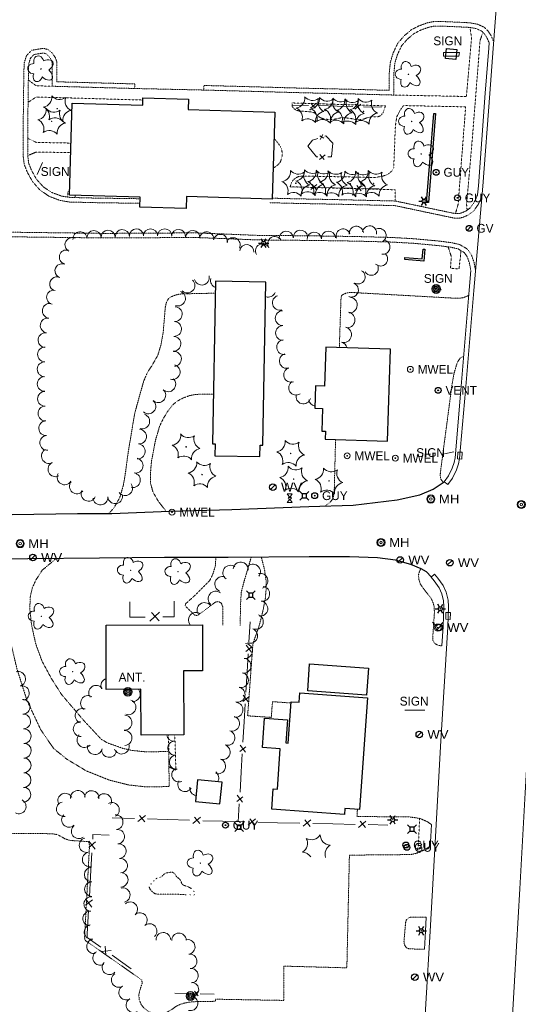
# Model space of a CAD drawing. Extents: x 386588 to 390135, y 96998 to 113606.
# Tile 32 of 92: x 387607 to 387879, y 99596 to 100133. Entities that reach past the tile are written whole.
import ezdxf
from ezdxf.enums import TextEntityAlignment as Align

# ---------------------------------------------------------------- set-up
doc = ezdxf.new("R2010")
doc.units = 0
doc.header["$MEASUREMENT"] = 0
for name, pattern in [('Wisdot3', [0.1875, 0.125, -0.0625]), ('Wisdot5', [0.1, 0.05, -0.05]), ('Wisdot6', [0.375, 0.125, -0.0625, 0.03125, -0.0625, 0.03125, -0.0625])]:
    doc.linetypes.add(name, pattern=pattern)
for name, color, linetype, lineweight in [('E_BLD', 241, 'Continuous', 25), ('E_DRN', 40, 'Continuous', 15), ('E_DWY', 2, 'Wisdot3', 15), ('E_LAND_Vegetation', 3, 'Continuous', 15), ('E_LTG', 21, 'Continuous', 25), ('E_MISCPROP', 30, 'Continuous', 15), ('E_MISCPROP_Railing', 30, 'Continuous', 15), ('E_MISCPROP_Well', 4, 'Continuous', 15), ('E_PATH_Sidewalk', 2, 'Wisdot5', 15), ('E_RDWY', 21, 'Continuous', 25), ('E_SGN', 21, 'Continuous', 15), ('E_STRUCT', 40, 'Continuous', 25), ('E_UTL_AG', 30, 'Continuous', 15), ('E_UTL_AG_Bold', 30, 'Continuous', 25), ('E_UTL_EGuyWire', 200, 'Continuous', 25), ('E_UTL_G', 2, 'Continuous', 25), ('E_UTL_MH', 30, 'Continuous', 15), ('E_UTL_W', 5, 'Continuous', 25), ('E_UTL_WHydrant', 4, 'Continuous', 15), ('E_WAL', 40, 'Continuous', 25), ('E_WTR', 4, 'Wisdot6', 15)]:
    doc.layers.add(name, color=color, linetype=linetype, lineweight=lineweight)
doc.layers.add('P2S1_Complete', color=7, linetype='Continuous', lineweight=15, transparency=0.9)
doc.styles.add('Style-dot_font5', font='dot_font5.shx')
doc.styles.add('Style-simplex', font='simplex.shx')

# ---------------------------------------------------------------- blocks, each defined once
blk = doc.blocks.new('ANT')
at = {"layer": 'E_MISCPROP', "style": 'Style-dot_font5'}
blk.add_text('ANT.', height=12, dxfattribs=at).set_placement((0, 0), align=Align.MIDDLE_CENTER)
blk = doc.blocks.new('GUY')
at = {"layer": 'E_UTL_EGuyWire'}
for radius in [4, 0.5]:
    blk.add_circle((0, 0), radius, dxfattribs=at)
at = {"layer": 'E_UTL_EGuyWire', "style": 'Style-dot_font5'}
blk.add_text('GUY', height=12, dxfattribs=at).set_placement((10, 0), align=Align.MIDDLE_LEFT)
blk = doc.blocks.new('GV')
at = {"layer": 'E_UTL_G'}
blk.add_line((-2.8, -2.8), (2.8, 2.8), dxfattribs=at)
blk.add_circle((0, 0), 4, dxfattribs=at)
at = {"layer": 'E_UTL_G', "style": 'Style-dot_font5'}
blk.add_text('GV', height=12, dxfattribs=at).set_placement((10, 0), align=Align.MIDDLE_LEFT)
blk = doc.blocks.new('HYD')
at = {"layer": 'E_UTL_WHydrant'}
for p, q in [((-3.8, 3.8), (-8.3, 8.3)), ((3.8, 3.8), (8.3, 8.3))]:
    blk.add_line(p, q, dxfattribs=at)
for radius in [5.48, 0.42]:
    blk.add_circle((0, 0), radius, dxfattribs=at)
blk = doc.blocks.new('INLET')
at = {"layer": 'E_DRN', "flags": 128}
blk.add_lwpolyline([(-7.5, 10), (7.5, 10), (7.5, 0), (-7.5, 0)], close=True, dxfattribs=at)
blk = doc.blocks.new('LPOL')
at = {"layer": 'E_LTG'}
for p, q in [((-4, 0), (-1.5, 0)), ((-0.75, 1.3), (-2, 3.46)), ((0.75, 1.3), (2, 3.46)), ((1.5, 0), (4, 0)), ((-2, -3.46), (-0.75, -1.3)), ((2, -3.46), (0.75, -1.3))]:
    blk.add_line(p, q, dxfattribs=at)
for radius in [1.5, 1.5, 1.5, 0.125]:
    blk.add_circle((0, 0), radius, dxfattribs=at)
blk = doc.blocks.new('MH')
at = {"layer": 'E_UTL_MH'}
for radius in [5, 4, 1.5]:
    blk.add_circle((0, 0), radius, dxfattribs=at)
at = {"layer": 'E_UTL_MH', "style": 'Style-dot_font5', "width": 1.111111}
blk.add_text('MH', height=10.8, dxfattribs=at).set_placement((10, 0), align=Align.MIDDLE_LEFT)
blk = doc.blocks.new('MTR')
at = {"layer": 'E_UTL_AG', "flags": 128}
for points in [[(-3.8, 6.5), (3.8, 6.5), (0, 1.2)], [(-3.8, -6.5), (3.8, -6.5), (0, -1.2)]]:
    blk.add_lwpolyline(points, close=True, dxfattribs=at)
at = {"layer": 'E_UTL_AG'}
blk.add_ellipse((0, 0), major_axis=(2.5, 0), ratio=0.5, dxfattribs=at)
blk = doc.blocks.new('MWEL')
at = {"layer": 'E_MISCPROP_Well'}
for radius in [4, 0.5]:
    blk.add_circle((0, 0), radius, dxfattribs=at)
at = {"layer": 'E_MISCPROP_Well', "style": 'Style-dot_font5'}
blk.add_text('MWEL', height=12, dxfattribs=at).set_placement((10, 0), align=Align.MIDDLE_LEFT)
blk = doc.blocks.new('PED')
at = {"layer": 'E_UTL_AG_Bold'}
for p, q in [((-2.5, 2.5), (-5.3, 5.3)), ((2.5, 2.5), (5.3, 5.3)), ((-2.5, -2.5), (-5.3, -5.3)), ((2.5, -2.5), (5.3, -5.3))]:
    blk.add_line(p, q, dxfattribs=at)
at = {"layer": 'E_UTL_AG_Bold', "flags": 128}
blk.add_lwpolyline([(-2.5, -2.5), (2.5, -2.5), (2.5, 2.5), (-2.5, 2.5)], close=True, dxfattribs=at)
blk = doc.blocks.new('CTRE')
at = {"layer": 'E_LAND_Vegetation'}
blk.add_circle((0, 0), 0.223, dxfattribs=at)
for centre, start, end in [((-11.97, 8.96), 280.2067, 5.97162), ((1.81, 14.92), 220.21132, 305.97623), ((13.83, 5.89), 160.21133, 245.97624), ((-13.83, -5.9), 340.21132, 65.97623), ((-1.81, -14.93), 40.21133, 125.97624)]:
    blk.add_arc(centre, 7.87, start, end, dxfattribs=at)
at = {"layer": 'E_LAND_Vegetation', "extrusion": (0, 0, -1)}
blk.add_arc((-12.03, -9.04), 7.87, 354.07279, 79.74889, dxfattribs=at)
blk = doc.blocks.new('POLE')
at = {"layer": 'E_MISCPROP'}
for radius in [4.46, 3.35, 2.23, 1.12]:
    blk.add_circle((0, 0), radius, dxfattribs=at)
blk = doc.blocks.new('SIGN')
at = {"layer": 'E_SGN', "lineweight": 13, "style": 'Style-dot_font5'}
blk.add_text('SIGN', height=12, dxfattribs=at).set_placement((0, 0), align=Align.MIDDLE_CENTER)
blk = doc.blocks.new('DTRE')
at = {"layer": 'E_LAND_Vegetation'}
blk.add_circle((-0.18, 0), 0.183, dxfattribs=at)
for centre, major_axis, ratio in [((-1.87, 5.32), (1.36, -4.98), 0.782863), ((4.06, 2.74), (-5.27, -2.93), 0.691916), ((-5.87, 0.15), (4.93, -0.12), 0.832022), ((-2.49, -5.24), (1.8, 4.86), 0.716896), ((3.54, -3.71), (-5.01, 4.58), 0.560249)]:
    blk.add_ellipse(centre, major_axis=major_axis, ratio=ratio, start_param=1.570796, end_param=4.712389, dxfattribs=at)
blk = doc.blocks.new('VENT')
at = {"layer": 'E_UTL_AG_Bold'}
for radius in [4, 0.5]:
    blk.add_circle((0, 0), radius, dxfattribs=at)
at = {"layer": 'E_UTL_AG_Bold', "style": 'Style-dot_font5'}
blk.add_text('VENT', height=12, dxfattribs=at).set_placement((10, 0), align=Align.MIDDLE_LEFT)
blk = doc.blocks.new('WV')
at = {"layer": 'E_UTL_W'}
blk.add_line((-2.8, -2.8), (2.8, 2.8), dxfattribs=at)
blk.add_circle((0, 0), 4, dxfattribs=at)
at = {"layer": 'E_UTL_W', "style": 'Style-dot_font5', "width": 1.111111}
blk.add_text('WV', height=10.8, dxfattribs=at).set_placement((10, 0), align=Align.MIDDLE_LEFT)

msp = doc.modelspace()

# ---------------------------------------------------------------- linework, layer by layer
at = {"layer": 'E_BLD'}
for p, q in [((387634.28, 100037.6), (387635.8, 100087.7)), ((387635.8, 100087.7), (387635.8, 100087.7)), ((387635.8, 100087.7), (387674.19, 100086.53)), ((387674.19, 100086.53), (387674.32, 100090.57)), ((387674.19, 100086.53), (387674.19, 100086.53)), ((387674.32, 100090.57), (387674.32, 100090.57)), ((387674.32, 100090.57), (387699.16, 100089.81)), ((387699.16, 100089.81), (387698.99, 100084.12)), ((387699.16, 100089.81), (387699.16, 100089.81)), ((387698.99, 100084.12), (387698.99, 100084.12)), ((387698.99, 100084.12), (387746.11, 100082.69)), ((387746.11, 100082.69), (387744.66, 100035.29)), ((387672.79, 100036.43), (387634.28, 100037.6)), ((387634.28, 100037.6), (387634.28, 100037.6)), ((387672.63, 100031.04), (387672.79, 100036.43)), ((387672.79, 100036.43), (387672.79, 100036.43)), ((387698.13, 100036.71), (387697.94, 100030.27)), ((387744.66, 100035.29), (387698.13, 100036.71)), ((387744.66, 100035.29), (387744.66, 100035.29)), ((387697.94, 100030.27), (387672.63, 100031.04)), ((387697.94, 100030.27), (387697.94, 100030.27)), ((387713.89, 99990.59), (387712.19, 99902.01)), ((387741.28, 99990.06), (387713.89, 99990.59)), ((387713.89, 99990.59), (387713.89, 99990.59)), ((387739.58, 99901.2), (387741.28, 99990.06)), ((387773.95, 99954.71), (387773.26, 99933.47)), ((387809.19, 99953.57), (387773.95, 99954.71)), ((387773.95, 99954.71), (387773.95, 99954.71)), ((387807.56, 99903.48), (387809.19, 99953.57)), ((387809.19, 99953.57), (387809.19, 99953.57)), ((387768.28, 99933.63), (387767.89, 99921.45)), ((387773.26, 99933.47), (387768.28, 99933.63)), ((387768.28, 99933.63), (387768.28, 99933.63)), ((387773.26, 99933.47), (387773.26, 99933.47)), ((387767.89, 99921.45), (387772.1, 99921.31)), ((387772.1, 99921.31), (387771.7, 99908.89)), ((387772.1, 99921.31), (387772.1, 99921.31)), ((387771.7, 99908.89), (387771.7, 99908.89)), ((387771.7, 99908.89), (387773.7, 99908.82)), ((387773.7, 99908.82), (387773.56, 99904.58)), ((387773.7, 99908.82), (387773.7, 99908.82)), ((387773.56, 99904.58), (387773.56, 99904.58)), ((387773.56, 99904.58), (387807.56, 99903.48)), ((387807.56, 99903.48), (387807.56, 99903.48)), ((387712.19, 99902.01), (387712.19, 99902.01)), ((387712.19, 99902.01), (387713.65, 99901.98)), ((387713.65, 99901.98), (387713.52, 99895.45)), ((387713.65, 99901.98), (387713.65, 99901.98)), ((387737.99, 99894.98), (387738.11, 99901.23)), ((387738.11, 99901.23), (387738.11, 99901.23)), ((387738.11, 99901.23), (387739.58, 99901.2)), ((387739.58, 99901.2), (387739.58, 99901.2)), ((387713.52, 99895.45), (387737.99, 99894.98)), ((387737.99, 99894.98), (387737.99, 99894.98)), ((387654.22, 99803.11), (387706.71, 99803.36)), ((387654.38, 99768.13), (387654.22, 99803.11)), ((387654.22, 99803.11), (387654.22, 99803.11)), ((387706.71, 99803.36), (387706.71, 99803.36)), ((387706.71, 99803.36), (387706.82, 99778.33)), ((387764.06, 99767.4), (387765.12, 99781.97)), ((387765.12, 99781.97), (387797.21, 99779.63)), ((387765.12, 99781.97), (387765.12, 99781.97)), ((387706.82, 99778.33), (387696.42, 99778.28)), ((387696.42, 99778.28), (387696.42, 99778.28)), ((387696.42, 99778.28), (387696.58, 99743.35)), ((387706.82, 99778.33), (387706.82, 99778.33)), ((387797.21, 99779.63), (387796.15, 99765.06)), ((387673.16, 99768.22), (387654.38, 99768.13)), ((387673.28, 99743.25), (387673.16, 99768.22)), ((387673.16, 99768.22), (387673.16, 99768.22)), ((387759.44, 99761.1), (387759.81, 99766.2)), ((387759.81, 99766.2), (387796.59, 99763.56)), ((387796.15, 99765.06), (387764.06, 99767.4)), ((387796.15, 99765.06), (387796.15, 99765.06)), ((387753.43, 99738.83), (387755.05, 99761.42)), ((387755.05, 99761.42), (387759.44, 99761.1)), ((387759.44, 99761.1), (387759.44, 99761.1)), ((387796.59, 99763.56), (387792.22, 99702.68)), ((387796.59, 99763.56), (387796.59, 99763.56)), ((387739.44, 99736.5), (387740.59, 99752.52)), ((387740.59, 99752.52), (387753.16, 99751.62)), ((387753.16, 99751.62), (387752.25, 99738.91)), ((387753.16, 99751.62), (387753.16, 99751.62)), ((387696.58, 99743.35), (387673.28, 99743.25)), ((387673.28, 99743.25), (387673.28, 99743.25)), ((387696.58, 99743.35), (387696.58, 99743.35)), ((387752.25, 99738.91), (387752.25, 99738.91)), ((387752.25, 99738.91), (387753.43, 99738.83)), ((387753.43, 99738.83), (387753.43, 99738.83)), ((387749.13, 99735.8), (387739.44, 99736.5)), ((387739.44, 99736.5), (387739.44, 99736.5)), ((387747.54, 99713.69), (387749.13, 99735.8)), ((387749.13, 99735.8), (387749.13, 99735.8)), ((387704.06, 99718.78), (387702.94, 99707.07)), ((387717.42, 99717.5), (387704.06, 99718.78)), ((387704.06, 99718.78), (387704.06, 99718.78)), ((387716.3, 99705.79), (387717.42, 99717.5)), ((387717.42, 99717.5), (387717.42, 99717.5)), ((387744.47, 99702.84), (387745.26, 99713.86)), ((387745.26, 99713.86), (387745.26, 99713.86)), ((387745.26, 99713.86), (387747.54, 99713.69)), ((387747.54, 99713.69), (387747.54, 99713.69)), ((387702.94, 99707.07), (387716.3, 99705.79)), ((387716.3, 99705.79), (387716.3, 99705.79)), ((387784.14, 99699.99), (387744.47, 99702.84)), ((387744.47, 99702.84), (387744.47, 99702.84)), ((387784.37, 99703.24), (387784.14, 99699.99)), ((387792.22, 99702.68), (387784.37, 99703.24)), ((387784.37, 99703.24), (387784.37, 99703.24)), ((387792.22, 99702.68), (387792.22, 99702.68))]:
    msp.add_line(p, q, dxfattribs=at)
at = {"layer": 'E_DWY', "flags": 128}
for points in [[(387707.4, 100094.81), (387707.47, 100097.31), (387730.62, 100096.69), (387760.89, 100095.84), (387786.21, 100095.26), (387808.44, 100094.65), (387808.54, 100104.16), (387809.1, 100109.97), (387810.69, 100115.14), (387813.12, 100120.31), (387816.61, 100124.34), (387820.61, 100127.69), (387824.61, 100129.76), (387829.37, 100131.49), (387833.04, 100132.18), (387836.73, 100132.2), (387845.99, 100131.77), (387852.46, 100131.45), (387856.55, 100130.72), (387860.27, 100129.07), (387862.36, 100126.92), (387863.94, 100124.53), (387865.19, 100121.64)], [(387707.4, 100094.81), (387730.55, 100094.19), (387760.83, 100093.34), (387786.15, 100092.76), (387810.92, 100092.08), (387811.04, 100104.03), (387811.56, 100109.48), (387813.02, 100114.24), (387815.23, 100118.94), (387818.37, 100122.55), (387822, 100125.6), (387825.61, 100127.47), (387830.03, 100129.07), (387833.29, 100129.68), (387836.68, 100129.7), (387845.87, 100129.27), (387852.18, 100128.96), (387855.81, 100128.31), (387858.81, 100126.98), (387860.41, 100125.35), (387861.73, 100123.34), (387862.89, 100120.65)], [(387672.69, 100033.07), (387647.15, 100033.45), (387634.48, 100033.78), (387629.25, 100034.6), (387623.36, 100036.81), (387618.39, 100040.16), (387614.19, 100044.86), (387611.39, 100049.92), (387609.67, 100054.26), (387609.12, 100058.47), (387609.04, 100070.88), (387609.42, 100101.98), (387609.61, 100109.55), (387610.86, 100113.49), (387613.69, 100116.48), (387620.15, 100117.6), (387622.72, 100116.81), (387624.9, 100115.01), (387626.62, 100112.46), (387627.47, 100109.88), (387627.35, 100099.32), (387652.49, 100098.63), (387669.88, 100098.16), (387669.81, 100095.66)], [(387672.77, 100035.57), (387647.2, 100035.95), (387634.71, 100036.28), (387629.89, 100037.03), (387624.51, 100039.05), (387620.04, 100042.06), (387616.24, 100046.31), (387613.66, 100050.99), (387612.11, 100054.9), (387611.62, 100058.64), (387611.54, 100070.87), (387611.92, 100101.93), (387612.1, 100109.13), (387613.07, 100112.19), (387614.93, 100114.15), (387619.99, 100115.03), (387621.52, 100114.57), (387623.03, 100113.32), (387624.35, 100111.35), (387624.96, 100109.49), (387624.82, 100096.89), (387652.42, 100096.13), (387669.81, 100095.66)], [(387669.81, 100095.66), (387707.4, 100094.81)], [(387856.62, 100037.7), (387854.76, 100033.62), (387852.65, 100030.63), (387850.08, 100028.77), (387848.28, 100027.99), (387846.38, 100027.46), (387844.37, 100027.49), (387841.57, 100028.05), (387826.81, 100031.17), (387811.87, 100034.31), (387782.44, 100035.03), (387755.07, 100035.59), (387744.68, 100035.87)], [(387858.89, 100036.66), (387856.94, 100032.37), (387854.45, 100028.85), (387851.33, 100026.59), (387849.12, 100025.63), (387846.7, 100024.96), (387844.1, 100024.99), (387841.07, 100025.6), (387826.29, 100028.72), (387811.58, 100031.82), (387782.38, 100032.53), (387755.01, 100033.09), (387743.25, 100033.4)], [(387565.13, 100017.65), (387600.23, 100017.35), (387630.03, 100016.98), (387653.7, 100016.67), (387702.71, 100016.96), (387736.54, 100015.62), (387768.04, 100015.32), (387790.66, 100014.96), (387809.4, 100014.48), (387821.79, 100013.77), (387835.78, 100012.48), (387842.46, 100011.6), (387846.78, 100010.64), (387851.05, 100008.15), (387853.28, 100004.96), (387854.67, 100000.91), (387855.42, 99996.85)], [(387565.11, 100015.15), (387600.21, 100014.85), (387630, 100014.48), (387653.69, 100014.17), (387702.67, 100014.46), (387736.48, 100013.12), (387768, 100012.82), (387790.61, 100012.46), (387809.3, 100011.98), (387821.61, 100011.28), (387835.5, 100010), (387842.03, 100009.14), (387845.86, 100008.29), (387849.32, 100006.26), (387851.03, 100003.81), (387852.24, 100000.27), (387852.96, 99996.4)], [(387686.51, 99976.47), (387687.19, 99979.36), (387688.32, 99981.21), (387689.96, 99982.24), (387691.92, 99983), (387693.48, 99983.44), (387695.63, 99983.72), (387713.76, 99984.1)], [(387782.17, 99980.39), (387782.49, 99982.81), (387783.93, 99983.67), (387785.47, 99984.25), (387787.41, 99984.51), (387838.73, 99981.65), (387843.47, 99981.38), (387846.96, 99981.35), (387849.1, 99981.7), (387851.78, 99982.86)], [(387781.31, 99954.47), (387782.17, 99980.39)], [(387655.77, 99864.02), (387658.39, 99866.84), (387661.66, 99872.59), (387663.68, 99879.4), (387664.89, 99886.8), (387666.24, 99897.01), (387669.76, 99918.16), (387671.15, 99923.38), (387673.15, 99930.56), (387674.78, 99936.27), (387676.71, 99940.76), (387679.1, 99944.42), (387680.61, 99947.04), (387682.45, 99950.27), (387684.1, 99955.8), (387685.36, 99962.63), (387685.79, 99967.86), (387686.51, 99976.47)], [(387837.97, 99880.98), (387836.76, 99882.43), (387836.23, 99884.35), (387836.4, 99886.69), (387842.73, 99934.56), (387843.89, 99940.77), (387845.48, 99946.08), (387846.89, 99948.45), (387849.08, 99949.88)], [(387686.97, 99865.23), (387682.78, 99870.52), (387679.74, 99875.84), (387678.36, 99880.91), (387678.51, 99887.08), (387679.01, 99892.7), (387681.22, 99904.13), (387683.39, 99911.52), (387685.35, 99915.62), (387687.64, 99919.37), (387690.31, 99922.96), (387692.55, 99924.97), (387695.86, 99926.79), (387699.4, 99928.14), (387703.18, 99928.94), (387712.71, 99929.04)], [(387773.53, 99868.07), (387776.32, 99870.16), (387777.77, 99872.03), (387778.38, 99874.34), (387778.57, 99877.19), (387779.26, 99904.39)], [(387627.02, 99839.44), (387619.49, 99833.11), (387616.17, 99828.03), (387614.13, 99823.63), (387612.93, 99818.53), (387612.7, 99812.07), (387613.62, 99803.4), (387615.94, 99792.92), (387619.31, 99783.59), (387624.43, 99774.12), (387629.97, 99765.36), (387637.11, 99757.01), (387642.01, 99751.27), (387648.98, 99743.78), (387651.73, 99740.84), (387655.26, 99738.83), (387658.52, 99737.76), (387663.19, 99736.03), (387668.48, 99734.84), (387675.26, 99734.16), (387688.43, 99734.2), (387688.58, 99715.18), (387676.49, 99714.94), (387666.59, 99716.03), (387656.18, 99718.62), (387643.45, 99723.71), (387632.82, 99730.13), (387625.71, 99735.87), (387618.71, 99746.05), (387611.22, 99761.96), (387605.74, 99779.19), (387602.49, 99792.76), (387600.19, 99808.81), (387598.38, 99821.16), (387596.21, 99828.76), (387589.44, 99838.92)], [(387714.1, 99840.04), (387713.72, 99835.14), (387712.35, 99830.79), (387710.71, 99827.48), (387702.46, 99819.2), (387697.63, 99814.85), (387697.24, 99813.76), (387702.48, 99808.63), (387704.04, 99808.37), (387712.45, 99814.65), (387713.9, 99815.74), (387715.41, 99816.05), (387717.03, 99815.13), (387717.76, 99813.27), (387717.84, 99803.09)], [(387727.27, 99803.01), (387727.58, 99816.59), (387727.95, 99821.33), (387729.11, 99825.85), (387733.3, 99840.17)], [(387755, 99760.7), (387744.89, 99761.44), (387744.25, 99752.85), (387731.35, 99753.72), (387734.22, 99792.78), (387735.55, 99796.91), (387737.46, 99802.18), (387738.97, 99807.85), (387740.18, 99813.28), (387741.02, 99817.82), (387741.42, 99822.74), (387741.48, 99826.98), (387740.58, 99833.32), (387738.8, 99840.22)], [(387837.19, 99791.84), (387835.4, 99792.06), (387833.51, 99792.99), (387832.38, 99794.53), (387832.16, 99796.14), (387833.1, 99809.82), (387832.99, 99813.26), (387832.12, 99816.09), (387831.25, 99817.83), (387830.02, 99819.45), (387828.21, 99821.66), (387826.58, 99823.79), (387825.43, 99825.6), (387824.56, 99828.34), (387824.47, 99830.59), (387824.74, 99831.71), (387825.59, 99833.87)], [(387831.49, 99694.48), (387829.09, 99696.09), (387825.16, 99697.8), (387819.11, 99698.68), (387790.92, 99698.8), (387791.15, 99702.76)], [(387602.13, 99542.12), (387602.69, 99545.55), (387602.66, 99547.59), (387602.07, 99549.43), (387600.71, 99550.85), (387574.21, 99554.31), (387572.03, 99555.07), (387570.35, 99556.9), (387569.51, 99562.51), (387570.07, 99565.4), (387578.04, 99611.14), (387579.03, 99619.31), (387580.42, 99661.95), (387581.14, 99664.56), (387582.77, 99666.01), (387591.27, 99671.45), (387592.69, 99673.68), (387593.06, 99677.06), (387593.63, 99684.18), (387593.94, 99686.53), (387595.26, 99688.17), (387596.64, 99689.16), (387598.85, 99689.64), (387624.72, 99689.47), (387627.45, 99689.05), (387629.57, 99688.06), (387631.87, 99686.65), (387634.57, 99685.78), (387643.57, 99685.23), (387644.45, 99685.23), (387645.01, 99684.54), (387645.22, 99682.89), (387642.52, 99632.49), (387642.84, 99631.35), (387673.7, 99609.75), (387673.92, 99607.95), (387673.27, 99606.15), (387672.53, 99603.69), (387672.06, 99601.53), (387672.36, 99598.86), (387673.45, 99596.26), (387674.99, 99594.35), (387677.48, 99592.45), (387679.9, 99591.41), (387683.07, 99590.88), (387687, 99591.86), (387689.98, 99593.64), (387692.24, 99595.29), (387694.55, 99596.43), (387697.25, 99597.23), (387699.55, 99597.65), (387704.1, 99598.03), (387713.78, 99598.11), (387713.77, 99599.26)], [(387830.82, 99682.58), (387828.02, 99680.87), (387824.66, 99679.19), (387821.63, 99678.37), (387819.86, 99678.09), (387786.8, 99677.78), (387785.41, 99616.36), (387751.05, 99617.29), (387751.1, 99598.6), (387713.77, 99599.26)], [(387827.64, 99626.47), (387819.23, 99626.7), (387817.72, 99627.4), (387816.75, 99629.07), (387816.53, 99630.71), (387817.41, 99641.05), (387817.78, 99642.39), (387818.83, 99643.44), (387819.97, 99643.93), (387828.64, 99643.96)]]:
    msp.add_lwpolyline(points, dxfattribs=at)
at = {"layer": 'E_LAND_Vegetation'}
for centre, radius, start, end in [((387640.07, 100013.72), 3.86, 5.4557, 185.4557), ((387647.65, 100014.31), 3.86, 1.8531, 181.8531), ((387655.36, 100014.55), 3.86, 1.8531, 181.8531), ((387663.11, 100014.87), 3.86, 2.8884, 182.8884), ((387670.82, 100015.27), 3.86, 2.8884, 182.8884), ((387678.44, 100015.32), 3.86, 359.9516, 179.9516), ((387686.16, 100015.31), 3.86, 359.9516, 179.9516), ((387693.74, 100014.93), 3.86, 355.903, 175.903), ((387701.44, 100014.38), 3.86, 355.903, 175.903), ((387709.07, 100013.64), 3.86, 354.3363, 174.3363), ((387716.46, 100012.29), 3.86, 347.9039, 167.9039), ((387752.41, 100014.01), 3.86, 4.3998, 184.3998), ((387760.1, 100014.6), 3.86, 4.3998, 184.3998), ((387767.68, 100013.54), 3.86, 3.7095, 183.7095), ((387775.39, 100014.03), 3.86, 3.7095, 183.7095), ((387783.39, 100015.24), 3.86, 17.0255, 197.0255), ((387790.59, 100016.7), 3.86, 6.3415, 186.3415), ((387797.75, 100016.94), 3.86, 350.4669, 170.4669), ((387802.93, 100015.55), 3.86, 290.4632, 110.4632), ((387635.72, 100010.51), 3.86, 64.2006, 244.2006), ((387723.42, 100010.49), 3.86, 332.2851, 152.2851), ((387739.48, 100007.14), 3.86, 29.0932, 209.0932), ((387746.2, 100011.12), 3.86, 32.0362, 212.0362), ((387805.04, 100009.2), 3.86, 260.3949, 80.3949), ((387632.64, 100003.77), 3.86, 73.4543, 253.4543), ((387730.94, 100006.74), 3.86, 354.9196, 174.9196), ((387803.75, 100002.75), 3.86, 226.6453, 46.6453), ((387630.25, 99996.25), 3.86, 68.1141, 248.1141), ((387791.53, 99992.97), 3.86, 240.3606, 60.3606), ((387798.69, 99997.68), 3.86, 209.7414, 29.7414), ((387627.37, 99989.09), 3.86, 68.1141, 248.1141), ((387698.56, 99988.29), 4.04, 226.1405, 46.1252), ((387706.42, 99992.55), 4.04, 193.1181, 13.1028), ((387715.22, 99991.01), 4.04, 165.5068, 249.7761), ((387787.86, 99985.85), 3.86, 250.3675, 70.3675), ((387625.71, 99981.85), 3.86, 77.1006, 257.1006), ((387693.43, 99981.16), 4.04, 249.518, 69.5027), ((387742.55, 99985.97), 4.02, 249.3584, 338.8018), ((387623.6, 99974.48), 4.04, 81.8241, 261.8087), ((387748.87, 99978.88), 4.02, 107.0594, 287.0441), ((387786.78, 99977.62), 4.26, 267.5162, 87.5009), ((387691.65, 99972.68), 4.04, 267.2552, 87.2399), ((387750.44, 99970.5), 4.02, 91.9305, 271.9152), ((387785.56, 99969.53), 4.26, 259.3995, 79.3842), ((387622.45, 99966.49), 4.04, 81.8241, 261.8087), ((387691.27, 99964.6), 4.04, 267.5687, 87.5533), ((387621.3, 99958.49), 4.04, 81.8241, 261.8087), ((387750.63, 99962.42), 4.02, 90.4801, 270.4647), ((387783.66, 99961.42), 4.26, 254.9611, 74.9458), ((387690.93, 99956.53), 4.04, 267.5687, 87.5533), ((387751.2, 99954.7), 4.02, 98.2092, 278.1939), ((387781.45, 99953.2), 4.26, 15.461, 74.9458), ((387620.99, 99950.68), 4.04, 88.6474, 268.6321), ((387691.24, 99948.27), 4.04, 272.795, 92.7797), ((387620.8, 99942.61), 4.04, 88.6474, 268.6321), ((387752.68, 99947.14), 4.02, 106.5921, 286.5768), ((387690.51, 99941.1), 4.04, 252.5736, 72.5582), ((387755.02, 99939.58), 4.02, 109.9645, 289.9491), ((387620.83, 99934.63), 4.04, 91.1144, 271.099), ((387688.14, 99934.43), 4.04, 227.4572, 47.4419), ((387757.78, 99932.56), 4.02, 122.8038, 302.7885), ((387620.99, 99926.55), 4.04, 91.1144, 271.099), ((387682.68, 99928.48), 4.04, 227.4572, 47.4419), ((387677.3, 99922.39), 4.04, 228.5968, 48.5814), ((387761.73, 99927.75), 4.02, 164.115, 344.0997), ((387768.63, 99926.52), 4.02, 188.6036, 259.887), ((387621.21, 99918.55), 4.04, 93.0551, 273.0398), ((387621.64, 99910.49), 4.04, 93.0551, 273.0398), ((387673.96, 99914.19), 4.04, 253.366, 73.3507), ((387672.18, 99905.91), 4.04, 265.2383, 85.2229), ((387622.21, 99902.5), 4.04, 94.7934, 274.7781), ((387623.07, 99895.33), 4.04, 116.3492, 296.3339), ((387671.5, 99897.86), 4.04, 265.2383, 85.2229), ((387670.35, 99890.1), 4.04, 259.4055, 79.3902), ((387626.66, 99888.09), 4.04, 116.3492, 296.3339), ((387631.64, 99883.71), 4.04, 148.4845, 328.4691), ((387668.86, 99882.16), 4.04, 259.4055, 79.3902), ((387638.36, 99878.79), 4.04, 140.9651, 320.9497), ((387664.62, 99877.78), 4.04, 216.4376, 36.4223), ((387644.67, 99874.76), 4.04, 155.2529, 335.2375), ((387651.15, 99872.72), 4.04, 184.7923, 4.777), ((387659.19, 99873.4), 4.04, 184.7923, 4.777), ((387721.96, 99831.69), 4.08, 54.5011, 234.4858), ((387727.6, 99833.47), 4.08, 355.0097, 174.9944), ((387734.25, 99832.28), 4.08, 322.1438, 142.1285), ((387717.57, 99825.55), 4.08, 70.8254, 250.8101), ((387738.33, 99827.29), 4.08, 285.7483, 105.733), ((387739.29, 99820.2), 4.08, 262.6944, 82.6791), ((387713.92, 99817.52), 4.08, 50.5168, 230.5015), ((387707.91, 99811.35), 4.08, 36.9188, 216.9034), ((387738.25, 99812.1), 4.08, 262.6944, 82.6791), ((387703.19, 99805.96), 4.08, 59.5756, 220.1899), ((387735.81, 99804.95), 4.08, 247.7225, 67.7072), ((387732.72, 99797.33), 4.08, 249.4024, 69.3871), ((387729.87, 99789.11), 4.08, 264.6671, 84.6518), ((387729.11, 99780.98), 4.08, 264.6671, 84.6518), ((387606.36, 99773.85), 4, 284.7187, 104.7034), ((387727.68, 99773.23), 4.08, 257.3749, 77.3596), ((387608.39, 99766.11), 4, 284.7187, 104.7034), ((387648.87, 99766.27), 4.07, 35.2015, 215.1862), ((387655.49, 99770.15), 4.07, 106.2023, 203.8699), ((387725.9, 99765.27), 4.08, 257.3749, 77.3596), ((387644.43, 99760.69), 4.07, 58.4903, 238.475), ((387668.77, 99765.58), 4.07, 265.7066, 40.362), ((387608.82, 99758.61), 4, 271.9571, 91.9417), ((387666.45, 99758.4), 4.07, 250.5153, 70.5), ((387724.72, 99757.02), 4.08, 262.0465, 82.0311), ((387609.09, 99750.62), 4, 271.9571, 91.9417), ((387641.51, 99753.69), 4.07, 71.9194, 251.9041), ((387664.25, 99750), 4.07, 267.5166, 87.5013), ((387722.85, 99749.49), 4.08, 251.9922, 71.9768), ((387640.46, 99746.52), 4.07, 92.247, 272.2317), ((387609.36, 99742.62), 4, 271.9571, 91.9417), ((387642.55, 99740.54), 4.07, 136.9746, 316.9592), ((387664.3, 99741.66), 4.07, 273.4638, 93.4485), ((387691.11, 99743.81), 3.87, 187.4785, 275.2555), ((387720.33, 99741.73), 4.08, 251.9922, 71.9768), ((387609.49, 99734.72), 4, 269.4044, 89.389), ((387648.18, 99736.71), 4.07, 166.6549, 346.6395), ((387662.72, 99736.96), 4.07, 199.0722, 19.0569), ((387691.82, 99736.11), 3.87, 95.2708, 275.2555), ((387717.8, 99733.96), 4.08, 251.9922, 71.9768), ((387655.89, 99735.17), 4.07, 173.4832, 353.4679), ((387692.6, 99728.46), 3.87, 96.4262, 276.4109), ((387609.4, 99726.72), 4, 269.4044, 89.389), ((387715.28, 99726.2), 4.08, 251.9922, 71.9768), ((387609.32, 99718.72), 4, 269.4044, 89.389), ((387693.91, 99721.54), 3.87, 113.8515, 293.8362), ((387711.56, 99719.84), 4.08, 328.745, 53.2135), ((387697.21, 99716.25), 3.87, 149.0856, 329.0703), ((387609.23, 99710.72), 4, 269.4044, 89.389), ((387631.96, 99707.54), 3.97, 25.1169, 205.1016), ((387638.89, 99709.03), 3.97, 4.7862, 184.7708), ((387646.41, 99708.94), 3.97, 353.2545, 173.2392), ((387653.22, 99707.31), 3.97, 330.7435, 150.7282), ((387703.75, 99714.14), 3.87, 170.0511, 262.5242), ((387606.65, 99704.32), 4, 242.9656, 62.9503), ((387631.2, 99702.82), 3.97, 101.9174, 281.9021), ((387657.49, 99702.45), 3.97, 298.2244, 118.2091), ((387633.99, 99696.97), 3.97, 134.2194, 314.204), ((387659.51, 99695.77), 3.97, 275.5448, 95.5295), ((387639.34, 99690.78), 3.97, 127.1403, 307.1249), ((387660.3, 99687.85), 3.97, 276.1728, 96.1574), ((387766.09, 99691.91), 5.72, 241.2036, 326.9685), ((387776.61, 99688.91), 5.72, 181.2036, 266.9685), ((387643.6, 99683.22), 3.97, 102.3548, 282.3395), ((387661.16, 99679.95), 3.97, 276.1728, 96.1574), ((387758.23, 99684.29), 5.72, 301.2036, 26.9685), ((387645.3, 99675.46), 3.97, 102.3548, 282.3395), ((387760.89, 99673.68), 5.72, 32.8452, 86.9685), ((387779.27, 99678.29), 5.72, 121.2036, 197.3869), ((387661.93, 99672.06), 3.97, 275.5546, 95.5393), ((387646.39, 99667.2), 3.97, 90.6321, 270.6168), ((387662.25, 99664.32), 3.97, 270.5267, 90.5114), ((387646.48, 99659.26), 3.97, 90.6321, 270.6168), ((387663.35, 99656.01), 3.97, 284.1038, 104.0884), ((387646.16, 99651.15), 3.97, 85.6614, 265.6461), ((387667.4, 99648.3), 3.97, 311.6565, 131.6412), ((387645.56, 99643.23), 3.97, 85.6614, 265.6461), ((387672.68, 99642.36), 3.97, 311.6565, 131.6412), ((387677.96, 99636.43), 3.97, 311.6565, 131.6412), ((387646.31, 99635.88), 3.97, 99.8503, 279.8349), ((387685.41, 99631.63), 3.97, 2.1707, 182.1554), ((387693.95, 99631.34), 3.97, 2.1707, 182.1554), ((387647.67, 99628.06), 3.97, 99.8503, 279.8349), ((387698.75, 99627.77), 3.97, 277.5191, 97.5038), ((387650.99, 99621.75), 3.97, 120.5361, 300.5208), ((387656.12, 99616.61), 3.97, 137.9461, 317.9308), ((387699.79, 99619.9), 3.97, 277.5191, 97.5038), ((387700.43, 99612.1), 3.97, 274.1929, 94.1776), ((387661.11, 99609.74), 3.97, 120.8214, 300.8061), ((387700.74, 99604.45), 3.97, 266.7779, 86.7626), ((387665.18, 99602.89), 3.97, 120.1696, 300.1543), ((387669.17, 99596.02), 3.97, 120.1696, 300.1543), ((387700.26, 99597), 3.97, 253.7528, 73.7375)]:
    msp.add_arc(centre, radius, start, end, dxfattribs=at)
at = {"layer": 'E_MISCPROP_Railing'}
for p, q in [((387765.54, 100084.91), (387768.83, 100087.64)), ((387765.75, 100087.71), (387768.11, 100084.9)), ((387789.7, 100084.31), (387792.99, 100087.04)), ((387789.92, 100087.12), (387792.27, 100084.31)), ((387772.93, 100068.57), (387770.63, 100069.88)), ((387772.37, 100070.52), (387770.83, 100067.85)), ((387770.55, 100056.87), (387773.67, 100059.58)), ((387770.69, 100059.59), (387773.03, 100056.93)), ((387769.13, 100043.26), (387765.83, 100040.52)), ((387768.92, 100040.45), (387766.55, 100043.26)), ((387793.36, 100042.71), (387790.06, 100039.97)), ((387793.15, 100039.9), (387790.78, 100042.71)), ((387683.42, 99810.21), (387678.02, 99805.37)), ((387683.24, 99805.44), (387679.06, 99810.06)), ((387730.31, 99788.82), (387733.57, 99791.37)), ((387733.47, 99788.46), (387730.51, 99792.28)), ((387728.68, 99761.57), (387731.95, 99764.12)), ((387731.84, 99761.21), (387728.89, 99765.04)), ((387730.22, 99733.97), (387727.27, 99737.79)), ((387727.06, 99734.32), (387730.32, 99736.87)), ((387728.59, 99706.72), (387725.64, 99710.54)), ((387725.44, 99707.08), (387728.7, 99709.63)), ((387675.65, 99699.45), (387671.53, 99696.09)), ((387675.35, 99695.97), (387672.45, 99699.48)), ((387705.69, 99698.49), (387701.57, 99695.12)), ((387705.39, 99695), (387702.49, 99698.52)), ((387735.7, 99697.6), (387731.62, 99694.19)), ((387735.45, 99694.11), (387732.5, 99697.59)), ((387765.75, 99696.95), (387761.66, 99693.55)), ((387765.49, 99693.46), (387762.55, 99696.95)), ((387795.79, 99696.31), (387791.71, 99692.9)), ((387795.53, 99692.82), (387792.59, 99696.3)), ((387648.57, 99684.96), (387644.8, 99682.01)), ((387644.92, 99685.37), (387648.34, 99680.96)), ((387646.76, 99653.51), (387642.99, 99650.56)), ((387643.11, 99653.91), (387646.52, 99649.51)), ((387651.39, 99625.21), (387656.94, 99625.77)), ((387653.66, 99628.09), (387654.18, 99623.34)), ((387704.64, 99603.55), (387701.7, 99601.12)), ((387704.44, 99601.05), (387702.34, 99603.56))]:
    msp.add_line(p, q, dxfattribs=at)
at = {"layer": 'E_MISCPROP_Railing', "flags": 128}
for points in [[(387755.93, 100086.65), (387764.57, 100086.44)], [(387770.28, 100086.3), (387780.1, 100086.06)], [(387780.1, 100086.06), (387788.73, 100085.85)], [(387794.44, 100085.71), (387804.26, 100085.47)], [(387777.75, 100065.79), (387774.01, 100069.94), (387773.41, 100069.73)], [(387769.52, 100068.39), (387766.7, 100067.42), (387764.1, 100064.27)], [(387775.09, 100058.33), (387777.09, 100058.32), (387777.75, 100065.79)], [(387764.1, 100064.27), (387768.81, 100058.33), (387769.58, 100058.33)], [(387764.38, 100041.86), (387754.53, 100042.08)], [(387778.76, 100041.53), (387770.1, 100041.73)], [(387788.61, 100041.31), (387778.76, 100041.53)], [(387803, 100040.98), (387794.34, 100041.18)], [(387675.48, 99807.55), (387667.16, 99807.44), (387667.1, 99815.79)], [(387691.41, 99816.18), (387691.4, 99807.76), (387685.16, 99807.68)], [(387732.08, 99793.86), (387732.74, 99804.94)], [(387731.12, 99777.69), (387731.7, 99787.43)], [(387730.46, 99766.62), (387731.12, 99777.69)], [(387729.49, 99750.44), (387730.07, 99760.18)], [(387728.83, 99739.37), (387729.49, 99750.44)], [(387727.87, 99723.2), (387728.45, 99732.94)], [(387727.21, 99712.12), (387727.87, 99723.2)], [(387726.24, 99695.95), (387726.82, 99705.69)], [(387669.74, 99697.77), (387657.54, 99698.16)], [(387687.57, 99697.19), (387676.84, 99697.54)], [(387699.78, 99696.8), (387687.57, 99697.19)], [(387717.61, 99696.23), (387706.88, 99696.57)], [(387729.82, 99695.85), (387728.38, 99695.88), (387717.61, 99696.23)], [(387747.65, 99695.47), (387736.91, 99695.7)], [(387759.86, 99695.2), (387747.65, 99695.47)], [(387777.7, 99694.82), (387766.96, 99695.05)], [(387789.91, 99694.56), (387777.7, 99694.82)], [(387807.74, 99694.17), (387797, 99694.41)], [(387655.91, 99688.67), (387647.1, 99689.01), (387646.96, 99686.56)], [(387646.53, 99679.13), (387645.8, 99666.35)], [(387645.8, 99666.35), (387645.15, 99655.11)], [(387644.72, 99647.68), (387643.99, 99634.9)], [(387643.99, 99634.9), (387643.87, 99632.93), (387651.46, 99627.57)], [(387657.54, 99623.28), (387667.99, 99615.89)], [(387700.41, 99602.31), (387691.66, 99602.53)], [(387713.2, 99602), (387705.5, 99602.19)]]:
    msp.add_lwpolyline(points, dxfattribs=at)
at = {"layer": 'E_PATH_Sidewalk', "flags": 128}
for points in [[(387810.92, 100092.08), (387850.52, 100091.29), (387853.34, 100123.29), (387852.48, 100128.91)], [(387859.52, 100126.26), (387857.98, 100121.85), (387854.11, 100072.75), (387850.64, 100032.34), (387850.94, 100029.39)], [(387611.9, 100100.23), (387616.23, 100097.13), (387624.82, 100096.89)], [(387611.75, 100088.12), (387616.23, 100091.03), (387674.28, 100089.36)], [(387844.59, 100027.49), (387846.04, 100032.63), (387850.11, 100085.66), (387816.36, 100086.35), (387814.54, 100084.07), (387812.71, 100080.41), (387812.04, 100076.86), (387811.76, 100073.64), (387810.95, 100052.58), (387810.1, 100050.83), (387807.68, 100048.78), (387804.51, 100047.75), (387800.5, 100047.15), (387761.79, 100047.95), (387759.35, 100047.72), (387757.74, 100047.05), (387756.12, 100045.74), (387755.19, 100044.12), (387754.53, 100042.08), (387811.67, 100040.45), (387811.66, 100034.32)], [(387806.42, 100086.2), (387755.51, 100087.79), (387755.71, 100085.78), (387756.54, 100084.7), (387758.01, 100083.75), (387759.57, 100083.39), (387765.56, 100082.95), (387766.82, 100082.7), (387767.65, 100082.42), (387768.91, 100081.31), (387770.03, 100080.32), (387771.48, 100079.52), (387773.28, 100078.97), (387776.35, 100078.68), (387778.45, 100078.81), (387780.57, 100079.37), (387782.5, 100079.7), (387784.32, 100079.66), (387786.08, 100079.53), (387788.29, 100079.17), (387790.22, 100078.77), (387792.48, 100078.62), (387794.27, 100078.87), (387796.09, 100079.55), (387797.79, 100080.07), (387799.44, 100080.23), (387801.19, 100080.18), (387802.49, 100080.31), (387803.75, 100080.79)], [(387803.75, 100080.79), (387805.12, 100082.37), (387805.81, 100084.25), (387806.42, 100086.2)], [(387611.55, 100068.5), (387616.27, 100066.27), (387635.14, 100065.91)], [(387745.18, 100052.24), (387745.88, 100052.6), (387747.92, 100054.1), (387749.22, 100055.68), (387750.06, 100058.23), (387750.18, 100060.78), (387749.8, 100062.56), (387749.22, 100064.03), (387747.8, 100066), (387746.47, 100067.69), (387745.67, 100068.3)], [(387611.61, 100059.12), (387616.26, 100061.04), (387634.98, 100060.69)], [(387633.34, 100036.49), (387633.49, 100039.6), (387634.34, 100039.57)], [(387637.4, 100036.21), (387637.49, 100037.5)], [(387840.61, 100009.33), (387842.28, 100004.09), (387841.89, 99997.7), (387846.54, 99997.31), (387847.59, 100007.27)], [(387688.43, 99734.2), (387688.2, 99743.31)], [(387688.49, 99725.91), (387692.27, 99724.16), (387691.69, 99743.33)], [(387823.61, 99678.91), (387824.07, 99681.23), (387824.42, 99684.36), (387825.06, 99697.82)]]:
    msp.add_lwpolyline(points, dxfattribs=at)
at = {"layer": 'E_RDWY', "flags": 128}
for points in [[(387468.1, 99862.66), (387497.2, 99862.82), (387527.56, 99862.87), (387566.97, 99862.89), (387603.02, 99863.37), (387638.67, 99863.95), (387657.36, 99864.03), (387688.72, 99865.3), (387722.82, 99866.1), (387764.62, 99867.81), (387788.77, 99868.52), (387812.82, 99871.41), (387825.08, 99874.23), (387832.34, 99877.24), (387838.43, 99881.28)], [(387831.33, 99829.44), (387828.82, 99832.16), (387825.89, 99833.75), (387820.27, 99836.16), (387811.95, 99838.48), (387802.05, 99839.83), (387786.93, 99840.36), (387764.94, 99840.44), (387720.67, 99840.06), (387686.16, 99839.97), (387650.62, 99839.7), (387611.63, 99839.27), (387568.91, 99838.58), (387526.74, 99838.72), (387490.59, 99838.32), (387466.91, 99838.39), (387466.34, 99838.38)]]:
    msp.add_lwpolyline(points, dxfattribs=at)
at = {"layer": 'E_SGN'}
for p, q in [((387846.68, 100115.34, 1611.5), (387838.11, 100115.31, 1611.26)), ((387838.11, 100115.31, 1611.26), (387838.12, 100113.19, 1611.05)), ((387838.12, 100113.19, 1611.05), (387846.46, 100113.34, 1611.45)), ((387846.46, 100113.34, 1611.45), (387846.68, 100115.34, 1611.5)), ((387616.73, 100048.73), (387619.58, 100055.39)), ((387832.34, 99987.01), (387836.93, 99986)), ((387838.64, 99896.45), (387843.77, 99897.57)), ((387817.08, 99756.83), (387827.8, 99756.77))]:
    msp.add_line(p, q, dxfattribs=at)
at = {"layer": 'E_STRUCT'}
for p, q in [((387839.09, 100111.94, 1607.46), (387839.75, 100117.54, 1608.08)), ((387839.75, 100117.54, 1608.08), (387845.25, 100116.99, 1608.02)), ((387845.25, 100116.99, 1608.02), (387844.69, 100111.43, 1607.7)), ((387844.69, 100111.43, 1607.7), (387839.09, 100111.94, 1607.46))]:
    msp.add_line(p, q, dxfattribs=at)
at = {"layer": 'E_WAL'}
for p, q in [((387828.84, 100033.42, 1608.56), (387832.8, 100082.02, 1608.63)), ((387833.78, 100081.96, 1608.7), (387829.96, 100033.43, 1608.49)), ((387832.8, 100082.02, 1608.63), (387833.78, 100081.96, 1608.7)), ((387829.96, 100033.43, 1608.49), (387828.84, 100033.42, 1608.56)), ((387826.38, 100002.81, 1607.42), (387826.95, 100008.16, 1607.63)), ((387826.95, 100008.16, 1607.63), (387827.92, 100008.04, 1607.69)), ((387827.92, 100008.04, 1607.69), (387827.34, 100001.63, 1607.48)), ((387817, 100002.5, 1607.56), (387817.06, 100003.6, 1607.62)), ((387827.34, 100001.63, 1607.48), (387817, 100002.5, 1607.56)), ((387817.06, 100003.6, 1607.62), (387826.38, 100002.81, 1607.42))]:
    msp.add_line(p, q, dxfattribs=at)
at = {"layer": 'E_WTR', "flags": 128}
for points in [[(387692.36, 99666.47), (387691.51, 99667.8), (387690.38, 99668.49), (387689.52, 99668.46), (387688.21, 99668.3), (387686.63, 99667.97), (387685.47, 99667.08), (387684.45, 99665.97), (387683.47, 99665.68)], [(387678.97, 99662.21), (387678.68, 99661.98), (387678.39, 99661.76)], [(387680.36, 99663.87), (387680.01, 99663.23)], [(387682.08, 99665.19), (387681.45, 99664.94), (387681.4, 99664.9)], [(387700.72, 99659.53), (387700.34, 99659.8), (387698.97, 99660.47), (387697.52, 99661), (387696.29, 99661.44), (387695.43, 99662.35), (387695.03, 99663.72), (387694.46, 99664.54), (387693.7, 99665.26), (387692.83, 99665.85), (387692.36, 99666.47)], [(387677.76, 99660.53), (387677.74, 99660.42), (387678.23, 99659.1), (387679.44, 99657.88), (387680.72, 99656.84), (387682.24, 99656.47), (387684.22, 99656.43), (387686.48, 99656.53)], [(387686.48, 99656.53), (387691.26, 99656.56), (387697.86, 99656.2)], [(387702.23, 99657.77), (387701.82, 99658.45)], [(387699.43, 99656.12), (387700.22, 99656.08)], [(387701.78, 99656), (387702.1, 99655.99), (387702.44, 99656.31)]]:
    msp.add_lwpolyline(points, dxfattribs=at)
at = {"layer": 'P2S1_Complete', "flags": 128}
for points in [[(387854.51, 99985.55), (387859.54, 100042.38), (387863.29, 100092.95), (387865.16, 100117.52), (387871.29, 100198.85), (387874.26, 100242.49), (387878.22, 100301.85), (387880.44, 100357.46)], [(387856.62, 100037.7), (387857.05, 100042.59), (387860.8, 100093.13), (387862.67, 100117.71), (387862.89, 100120.65)], [(387852.02, 99985.77), (387852.96, 99996.4)], [(387838.35, 99881.34), (387840.79, 99884.51), (387842.84, 99888.71), (387843.85, 99891.76), (387844.34, 99894.33), (387847.55, 99931.18), (387852.02, 99985.77)], [(387838.35, 99881.34), (387840.33, 99879.81), (387842.93, 99883.19), (387845.16, 99887.76), (387846.28, 99891.13), (387846.82, 99894), (387850.04, 99930.96), (387854.51, 99985.57)], [(387902.11, 99984.26), (387897.43, 99927.91), (387893.66, 99885.2), (387889.8, 99835.25), (387886.93, 99788.54), (387882.47, 99711.83), (387879.56, 99659.5), (387877.86, 99628.12), (387876.56, 99606), (387874.16, 99565.33)], [(387826.62, 99566.56), (387828.43, 99596.77), (387830.72, 99636.29), (387833.62, 99687.74), (387836.36, 99736.91), (387840.33, 99802.27), (387840.83, 99813.29), (387840.63, 99816.85), (387839.49, 99821.05), (387837.86, 99824.7), (387835, 99828.72), (387833.2, 99830.95), (387831.25, 99829.37)], [(387826.62, 99566.56), (387828.43, 99596.77), (387830.72, 99636.29), (387833.62, 99687.74), (387836.36, 99736.91), (387840.33, 99802.27), (387840.83, 99813.29), (387840.63, 99816.85), (387839.49, 99821.05), (387837.86, 99824.7), (387835, 99828.72), (387833.2, 99830.95), (387831.25, 99829.37)], [(387837.19, 99791.84), (387837.83, 99802.4), (387838.32, 99813.27), (387838.14, 99816.45), (387837.13, 99820.21), (387835.68, 99823.45), (387833.01, 99827.21), (387831.25, 99829.37)], [(387830.82, 99682.58), (387831.12, 99687.88), (387831.49, 99694.48)], [(387827.64, 99626.47), (387828.22, 99636.43), (387828.64, 99643.96)]]:
    msp.add_lwpolyline(points, dxfattribs=at)

# ---------------------------------------------------------------- block references
at = {"layer": 'E_DRN', "xscale": 0.25, "yscale": 0.25, "zscale": 0.25}
for p, rotation in [((387845.71, 99895.64), 267.3246805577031), ((387839.34, 99808.25), 267.7660245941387)]:
    msp.add_blockref('INLET', p, dxfattribs=dict(at, rotation=rotation))
at = {"layer": 'E_LAND_Vegetation'}
for name, p, xscale, yscale, zscale in [('DTRE', (387618.86, 100106.35), 0.6769248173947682, 0.6769248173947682, 0.6769248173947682), ('DTRE', (387819.09, 100103.32), 0.6769248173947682, 0.6769248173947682, 0.6769248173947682), ('CTRE', (387627.67, 100084.66), 0.7108526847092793, 0.7108526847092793, 0.7108526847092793), ('CTRE', (387765.4, 100084.12), 0.7108526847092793, 0.7108526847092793, 0.7108526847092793), ('CTRE', (387773.45, 100083.73), 0.7108526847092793, 0.7108526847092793, 0.7108526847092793), ('CTRE', (387780.8, 100083.39), 0.7108526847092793, 0.7108526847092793, 0.7108526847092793), ('CTRE', (387787.23, 100082.96), 0.7108526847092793, 0.7108526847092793, 0.7108526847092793), ('CTRE', (387794.53, 100083.19), 0.7108526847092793, 0.7108526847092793, 0.7108526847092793), ('CTRE', (387624.62, 100077.74), 0.7108526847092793, 0.7108526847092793, 0.7108526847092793), ('DTRE', (387820.85, 100077.69), 0.6769248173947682, 0.6769248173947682, 0.6769248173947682), ('DTRE', (387826.03, 100059.95), 0.6769248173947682, 0.6769248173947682, 0.6769248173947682), ('CTRE', (387757.62, 100043.99), 0.7108526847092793, 0.7108526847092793, 0.7108526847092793), ('CTRE', (387765.25, 100044.37), 0.7108526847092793, 0.7108526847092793, 0.7108526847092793), ('CTRE', (387771.67, 100044.06), 0.7108526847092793, 0.7108526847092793, 0.7108526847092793), ('CTRE', (387778.08, 100043.86), 0.7108526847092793, 0.7108526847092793, 0.7108526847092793), ('CTRE', (387787.27, 100043.69), 0.7108526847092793, 0.7108526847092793, 0.7108526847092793), ('CTRE', (387793.09, 100043.55), 0.7108526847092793, 0.7108526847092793, 0.7108526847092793), ('CTRE', (387800.02, 100043.98), 0.7108526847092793, 0.7108526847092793, 0.7108526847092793), ('CTRE', (387697.84, 99900.34), 0.7108526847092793, 0.7108526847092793, 0.7108526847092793), ('CTRE', (387754.81, 99896.77), 0.7108526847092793, 0.7108526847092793, 0.7108526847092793), ('CTRE', (387706.54, 99885.2), 0.7108526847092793, 0.7108526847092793, 0.7108526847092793), ('CTRE', (387756.44, 99882.76), 0.7108526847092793, 0.7108526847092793, 0.7108526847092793), ('CTRE', (387775.66, 99881.74), 0.7108526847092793, 0.7108526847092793, 0.7108526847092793), ('DTRE', (387667.71, 99833.04), 0.6769248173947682, 0.6769248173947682, 0.6769248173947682), ('DTRE', (387693.6, 99832.32), 0.6769248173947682, 0.6769248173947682, 0.6769248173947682), ('DTRE', (387619.15, 99807.97), 0.6769248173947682, 0.6769248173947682, 0.6769248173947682), ('DTRE', (387636.2, 99777.78), 0.6769248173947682, 0.6769248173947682, 0.6769248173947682), ('DTRE', (387705.8, 99673.41), 0.6769248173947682, 0.6769248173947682, 0.6769248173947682)]:
    msp.add_blockref(name, p, dxfattribs=dict(at, xscale=xscale, yscale=yscale, zscale=zscale))
at = {"layer": 'E_LTG', "xscale": 0.692840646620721, "yscale": 0.692840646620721, "zscale": 0.692840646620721}
for p in [(387827.44, 100034.29), (387740.09, 100011.3), (387836.33, 99812.1), (387810.4, 99697.05), (387825.95, 99636.58)]:
    msp.add_blockref('LPOL', p, dxfattribs=at)
at = {"layer": 'E_MISCPROP'}
for name, p, xscale, yscale, zscale in [('POLE', (387834.04, 99986.37), 0.5377037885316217, 0.5377037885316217, 0.5377037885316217), ('ANT', (387668.39, 99774.76), 0.3999999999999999, 0.3999999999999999, 0.3999999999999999), ('POLE', (387666.14, 99766.77), 0.5377037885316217, 0.5377037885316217, 0.5377037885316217), ('POLE', (387700.26, 99600.98), 0.5377037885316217, 0.5377037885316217, 0.5377037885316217)]:
    msp.add_blockref(name, p, dxfattribs=dict(at, xscale=xscale, yscale=yscale, zscale=zscale))
at = {"layer": 'E_MISCPROP_Well', "xscale": 0.3999999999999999, "yscale": 0.3999999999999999, "zscale": 0.3999999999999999}
for p in [(387819.99, 99942.58), (387785.58, 99895.47), (387811.82, 99894.17), (387690.14, 99864.7)]:
    msp.add_blockref('MWEL', p, dxfattribs=at)
at = {"layer": 'E_SGN', "xscale": 0.3999999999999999, "yscale": 0.3999999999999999, "zscale": 0.3999999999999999}
for p in [(387840.36, 100121.63), (387626.51, 100050.4), (387835.19, 99992.13), (387831.02, 99897.19), (387822.06, 99761.71)]:
    msp.add_blockref('SIGN', p, dxfattribs=at)
at = {"layer": 'E_UTL_AG', "xscale": 0.3695150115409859, "yscale": 0.3695150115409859, "zscale": 0.3695150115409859}
msp.add_blockref('MTR', (387754.28, 99872.31), dxfattribs=at)
at = {"layer": 'E_UTL_AG_Bold'}
for name, p, xscale, yscale, zscale in [('VENT', (387835.15, 99931.13), 0.3999999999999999, 0.3999999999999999, 0.3999999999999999), ('PED', (387762.23, 99873.62), 0.4503659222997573, 0.4503659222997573, 0.4503659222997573), ('PED', (387733.08, 99819.44), 0.4503659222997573, 0.4503659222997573, 0.4503659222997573), ('PED', (387726.75, 99692.98), 0.4503659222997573, 0.4503659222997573, 0.4503659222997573), ('PED', (387820.87, 99691.96), 0.4503659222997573, 0.4503659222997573, 0.4503659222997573)]:
    msp.add_blockref(name, p, dxfattribs=dict(at, xscale=xscale, yscale=yscale, zscale=zscale))
at = {"layer": 'E_UTL_EGuyWire', "xscale": 0.3999999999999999, "yscale": 0.3999999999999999, "zscale": 0.3999999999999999}
for p in [(387834.06, 100049.97), (387845.66, 100036.01), (387767.89, 99873.72), (387719.25, 99694.11), (387817.56, 99683.3), (387818.1, 99682.03)]:
    msp.add_blockref('GUY', p, dxfattribs=at)
at = {"layer": 'E_UTL_G', "xscale": 0.3999999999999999, "yscale": 0.3999999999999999, "zscale": 0.3999999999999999}
msp.add_blockref('GV', (387852.04, 100019.45), dxfattribs=at)
at = {"layer": 'E_UTL_MH', "xscale": 0.4444444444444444, "yscale": 0.4444444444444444, "zscale": 0.4444444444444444}
for p in [(387831.15, 99871.88), (387880.41, 99868.89), (387607.44, 99847.6), (387803.99, 99848.22)]:
    msp.add_blockref('MH', p, dxfattribs=at)
at = {"layer": 'E_UTL_W', "xscale": 0.4444444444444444, "yscale": 0.4444444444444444, "zscale": 0.4444444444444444}
for p in [(387745.09, 99878.39), (387614.41, 99840.01), (387814.44, 99838.68), (387841.46, 99837.18), (387835.7, 99801.88), (387824.86, 99743.58), (387822.42, 99611.31)]:
    msp.add_blockref('WV', p, dxfattribs=at)
at = {"layer": 'E_UTL_WHydrant', "xscale": 0.3477624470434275, "yscale": 0.3477624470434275, "zscale": 0.3477624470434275}
msp.add_blockref('HYD', (387834.95, 99801.84), dxfattribs=at)

# ---------------------------------------------------------------- texts
at = {"layer": 'E_MISCPROP_Well', "style": 'Style-simplex'}
for p in [(387819.99, 99942.58), (387785.58, 99895.47), (387811.82, 99894.17), (387690.14, 99864.7)]:
    msp.add_text('+', height=0.1, dxfattribs=at).set_placement(p, align=Align.MIDDLE_CENTER)

doc.saveas('drawing.dxf')
